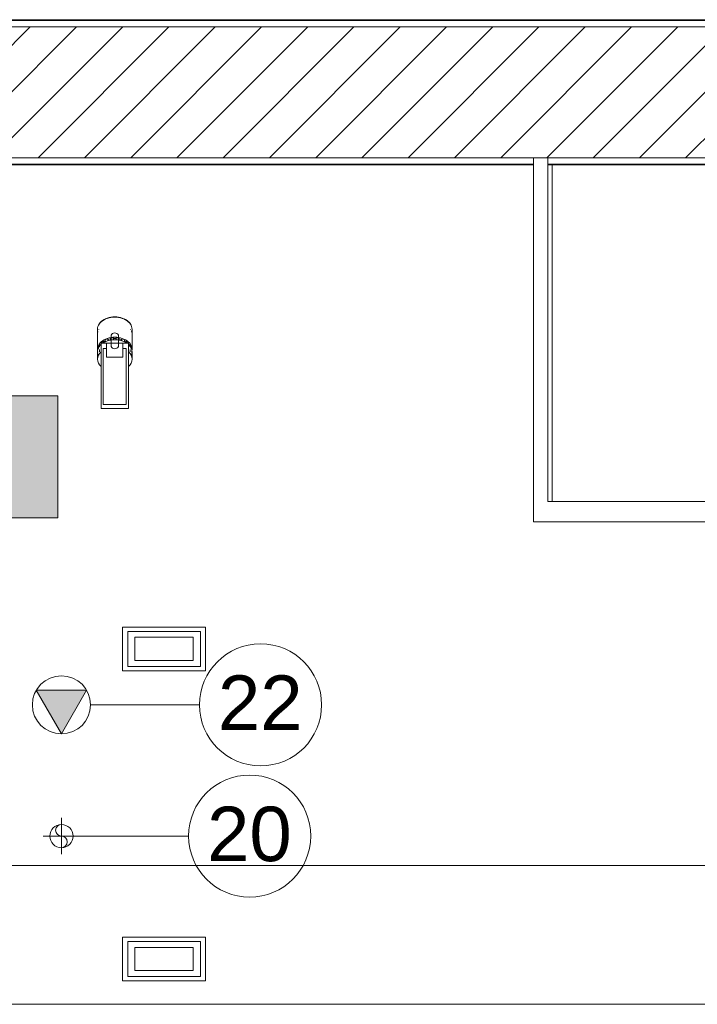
# Model space of a CAD drawing. Header units: metres. Extents: x 3 to 43.5, y -74 to -48.5.
# Tile 15 of 209: x 9.2 to 11.5, y -54 to -50.6. Entities that reach past the tile are written whole.
import ezdxf

# ---------------------------------------------------------------- set-up
doc = ezdxf.new("R2010")
doc.units = ezdxf.units.M
doc.linetypes.add('Oculto 1_5', pattern=[0.0022, 0.0015, -0.0007])
for name, color, linetype, lineweight, true_color in [('1PAV - FRIG_dwg', 7, 'Continuous', 18, 0x767676), ('M-EQPM-IDEN', 1, 'Continuous', 9, 0xff0000), ('M-MNTG-IDEN', 1, 'Continuous', 9, 0xff0000), ('TUB_FRIGO', 30, 'Continuous', 18, 0xff7f00)]:
    doc.layers.add(name, color=color, linetype=linetype, lineweight=lineweight, true_color=true_color)
for name, color, linetype, lineweight in [('A-CLNG', 7, 'Continuous', 18), ('A-GENM', 7, 'Continuous', 18), ('A-WALL', 7, 'Continuous', 18), ('A-WALL-PATT', 7, 'Continuous', 18), ('E-LITE-EQPM', 7, 'Continuous', 18), ('G-ANNO-SYMB', 7, 'Continuous', 9), ('I-WALL', 7, 'Continuous', 18), ('M-MNTG', 7, 'Continuous', 18)]:
    doc.layers.add(name, color=color, linetype=linetype, lineweight=lineweight)
doc.styles.add('Arial_1', font='arial.ttf', dxfattribs={"height": 0.1875})
pattern_1 = [(50, (21.555, -62.9), (0.546555, -0.047815), [0.05715, -0.62865]), (355, (21.555, -62.9), (-0.105728, 0.573166), [0.04572, -0.50292]), (100.451, (21.601, -62.904), (0.440828, 0.525349), [0.04857, -0.53427]), (46.184, (21.555, -62.748), (0.813237, -0.12613), [0.08573, -0.94298]), (96.636, (21.623, -62.758), (0.712212, 0.742287), [0.07286, -0.80141]), (351.184, (21.555, -62.748), (0.712217, 0.742274), [0.06858, -0.75438]), (21, (21.631, -62.786), (0.454846, -0.306795), [0.05715, -0.62865]), (326, (21.631, -62.786), (0.185405, 0.55256), [0.04572, -0.50292]), (71.451, (21.669, -62.811), (0.640251, 0.245763), [0.04857, -0.53427]), (37.5, (21.555, -62.9), (0.009261, 0.2536672), [0.02515, -0.47168, 0.02515, -0.48539, -0.50482]), (37.5, (21.555, -62.9), (0.009261, 0.2536672), [-1.007, 0.02515, -0.47968]), (7.5, (21.555, -62.9), (0.2004558, 0.300546), [0.02515, -0.26594, 0.02515, -0.46025, -0.1924]), (7.5, (21.555, -62.9), (0.2004558, 0.300546), [-0.77648, 0.02515, -0.16726]), (327.5, (21.385, -62.9), (0.4067682, -0.0171882), [0.02515, -0.16535, 0.02515, -0.56921, -0.78867]), (327.5, (21.385, -62.9), (0.4067682, -0.0171882), [-0.78486, 0.02515, -0.76352]), (317.5, (21.309, -62.9), (0.444383, 0.0762794), [0.02515, -0.2225, 0.02515, -0.36957, -0.56007]), (317.5, (21.309, -62.9), (0.444383, 0.0762794), [-0.64237, 0.02515, -0.53492])]

# ---------------------------------------------------------------- blocks, each defined once
blk = doc.blocks.new('63_PHILIPS_StyliD Fresh Food_ST750T FMT CH - ST750T 1xLED26S_CRW NB-V57-1PAV - FRIGORÍFICA')
at = {"layer": 'A-GENM', "color": 253, "true_color": 0xaaaaaa}
for p, q in [((0.1125, 0.047), (-0.1125, 0.047)), ((-0.1125, 0.047), (-0.1125, -0.047)), ((0.1125, 0.047), (-0.1125, 0.047)), ((-0.1125, 0.047), (-0.1125, -0.047)), ((-0.0995, 0.0395), (0.094, 0.0395)), ((-0.0995, -0.0395), (-0.0995, 0.0395)), ((-0.0995, 0.0395), (0.094, 0.0395)), ((-0.0995, -0.0395), (-0.0995, 0.0395)), ((0.0818, 0.0595), (0.057, 0.0595)), ((0.0818, 0.0595), (0.057, 0.0595)), ((0.0903, 0.0525), (0.0818, 0.0525)), ((0.0903, 0.0525), (0.0818, 0.0525)), ((0.1595, 0.0595), (0.0903, 0.0595)), ((0.1595, 0.0595), (0.0903, 0.0595)), ((0.0938, 0.0573), (0.0921, 0.0573)), ((0.0938, 0.0573), (0.0921, 0.0573)), ((0.0938, 0.0573), (0.0937, 0.0562)), ((0.0938, 0.0573), (0.0937, 0.0562)), ((0.094, 0.0395), (0.094, 0.028)), ((0.094, 0.0395), (0.094, 0.028)), ((0.1008, 0.0556), (0.0947, 0.0556)), ((0.1008, 0.0556), (0.0947, 0.0556)), ((0.1075, 0.0522), (0.0997, 0.0522)), ((0.1075, 0.0522), (0.0997, 0.0522)), ((0.1064, 0.0489), (0.1046, 0.0489)), ((0.1064, 0.0489), (0.1046, 0.0489)), ((0.1075, 0.0522), (0.1064, 0.0489)), ((0.1075, 0.0522), (0.1064, 0.0489)), ((0.1136, 0.0472), (0.1071, 0.0472)), ((0.1136, 0.0472), (0.1071, 0.0472)), ((0.1125, 0.028), (0.1125, 0.047)), ((0.1125, 0.028), (0.1125, 0.047)), ((0.119, 0.0407), (0.1125, 0.0407)), ((0.119, 0.0407), (0.1125, 0.0407)), ((0.1172, 0.0381), (0.1127, 0.0381)), ((0.1172, 0.0381), (0.1127, 0.0381)), ((0.119, 0.0407), (0.1172, 0.0381)), ((0.119, 0.0407), (0.1172, 0.0381)), ((0.1595, 0.0545), (0.1581, 0.0545)), ((0.1595, 0.0545), (0.1581, 0.0545)), ((0.1603, 0.0595), (0.1595, 0.0595)), ((0.1603, 0.0595), (0.1595, 0.0595)), ((0.064, -0.028), (0.064, 0.028)), ((0.064, 0.028), (0.094, 0.028)), ((0.064, -0.028), (0.064, 0.028)), ((0.064, 0.028), (0.094, 0.028)), ((0.094, 0.028), (0.1125, 0.028)), ((0.094, 0.028), (0.1125, 0.028)), ((0.1005, 0.0125), (0.1395, 0.0125)), ((0.1005, 0.0125), (0.1395, 0.0125)), ((0.1125, 0.028), (0.1125, -0.028)), ((0.1125, 0.028), (0.1125, -0.028)), ((0.1236, 0.033), (0.1156, 0.033)), ((0.1236, 0.033), (0.1156, 0.033)), ((0.1271, 0.0243), (0.1199, 0.0243)), ((0.1271, 0.0243), (0.1199, 0.0243)), ((0.1248, 0.0228), (0.1202, 0.0228)), ((0.1248, 0.0228), (0.1202, 0.0228)), ((0.1296, 0.0149), (0.1214, 0.0149)), ((0.1296, 0.0149), (0.1214, 0.0149)), ((0.1308, 0.005), (0.123, 0.005)), ((0.1308, 0.005), (0.123, 0.005)), ((0.1282, 0.0047), (0.1231, 0.0047)), ((0.1282, 0.0047), (0.1231, 0.0047)), ((0.1271, 0.0243), (0.1248, 0.0228)), ((0.1271, 0.0243), (0.1248, 0.0228)), ((0.1308, 0.005), (0.1282, 0.0047)), ((0.1308, 0.005), (0.1282, 0.0047)), ((0.094, -0.028), (0.064, -0.028)), ((0.094, -0.028), (0.064, -0.028)), ((0.1125, -0.028), (0.094, -0.028)), ((0.094, -0.028), (0.094, -0.0395)), ((0.1125, -0.028), (0.094, -0.028)), ((0.094, -0.028), (0.094, -0.0395)), ((0.1395, -0.0125), (0.1005, -0.0125)), ((0.1395, -0.0125), (0.1005, -0.0125)), ((0.1125, -0.047), (0.1125, -0.028)), ((0.1125, -0.047), (0.1125, -0.028)), ((0.1236, -0.033), (0.1156, -0.033)), ((0.1236, -0.033), (0.1156, -0.033)), ((0.1271, -0.0243), (0.1199, -0.0243)), ((0.1271, -0.0243), (0.1199, -0.0243)), ((0.1248, -0.0228), (0.1202, -0.0228)), ((0.1248, -0.0228), (0.1202, -0.0228)), ((0.1296, -0.0149), (0.1214, -0.0149)), ((0.1296, -0.0149), (0.1214, -0.0149)), ((0.1308, -0.005), (0.123, -0.005)), ((0.1308, -0.005), (0.123, -0.005)), ((0.1282, -0.0047), (0.1231, -0.0047)), ((0.1282, -0.0047), (0.1231, -0.0047)), ((0.1248, -0.0228), (0.1271, -0.0243)), ((0.1248, -0.0228), (0.1271, -0.0243)), ((0.1282, -0.0047), (0.1308, -0.005)), ((0.1282, -0.0047), (0.1308, -0.005)), ((-0.1125, -0.047), (0.1125, -0.047)), ((-0.1125, -0.047), (0.1125, -0.047)), ((0.094, -0.0395), (-0.0995, -0.0395)), ((0.094, -0.0395), (-0.0995, -0.0395)), ((0.057, -0.0595), (0.0818, -0.0595)), ((0.057, -0.0595), (0.0818, -0.0595)), ((0.0818, -0.0525), (0.0903, -0.0525)), ((0.0818, -0.0525), (0.0903, -0.0525)), ((0.0903, -0.0595), (0.1595, -0.0595)), ((0.0903, -0.0595), (0.1595, -0.0595)), ((0.0938, -0.0573), (0.0921, -0.0573)), ((0.0938, -0.0573), (0.0921, -0.0573)), ((0.0937, -0.0562), (0.0938, -0.0573)), ((0.0937, -0.0562), (0.0938, -0.0573)), ((0.1008, -0.0556), (0.0947, -0.0556)), ((0.1008, -0.0556), (0.0947, -0.0556)), ((0.1075, -0.0522), (0.0997, -0.0522)), ((0.1075, -0.0522), (0.0997, -0.0522)), ((0.1064, -0.0489), (0.1046, -0.0489)), ((0.1064, -0.0489), (0.1046, -0.0489)), ((0.1064, -0.0489), (0.1075, -0.0522)), ((0.1064, -0.0489), (0.1075, -0.0522)), ((0.1136, -0.0472), (0.1071, -0.0472)), ((0.1136, -0.0472), (0.1071, -0.0472)), ((0.119, -0.0407), (0.1125, -0.0407)), ((0.119, -0.0407), (0.1125, -0.0407)), ((0.1172, -0.0381), (0.1127, -0.0381)), ((0.1172, -0.0381), (0.1127, -0.0381)), ((0.1172, -0.0381), (0.119, -0.0407)), ((0.1172, -0.0381), (0.119, -0.0407)), ((0.1581, -0.0545), (0.1595, -0.0545)), ((0.1581, -0.0545), (0.1595, -0.0545)), ((0.1595, -0.0595), (0.1603, -0.0595)), ((0.1595, -0.0595), (0.1603, -0.0595))]:
    blk.add_line(p, q, dxfattribs=at)
for centre, start, end in [((0.1063, 0), 114.7615, 245.2385), ((0.1063, 0), 114.7615, 245.2385), ((0.1337, 0), 294.7615, 65.2385), ((0.1337, 0), 294.7615, 65.2385)]:
    blk.add_arc(centre, 0.0138, start, end, dxfattribs=at)
for centre, major_axis, start_param, end_param in [((0.057, 0), (0, 0.0595), 5.628777, 6.937594), ((0.057, 0), (0, 0.0595), 5.628777, 6.937594), ((0.0818, 0), (0, 0.0595), 5.628777, 6.507585), ((0.0818, 0), (0, 0.0595), 5.628777, 6.507585), ((0.0903, 0), (0, 0.0595), 4.712389, 6.507585), ((0.0903, 0), (0, 0.0595), 4.712389, 6.507585), ((0.0903, 0), (0, 0.0576), 6.195919, 6.241822), ((0.0903, 0), (0, 0.0576), 6.195919, 6.241822), ((0.0903, 0), (0, 0.0576), 5.846853, 6.021386), ((0.0903, 0), (0, 0.0576), 5.846853, 6.021386), ((0.0903, 0), (0, 0.0539), 5.778352, 5.846853), ((0.0903, 0), (0, 0.0539), 5.778352, 5.846853), ((0.0818, 0), (0, 0.0595), 4.712389, 5.436983), ((0.0818, 0), (0, 0.0595), 4.712389, 5.436983), ((0.0903, 0), (0, 0.0576), 5.497787, 5.67232), ((0.0903, 0), (0, 0.0576), 5.497787, 5.67232), ((0.0903, 0), (0, 0.0539), 5.38582, 5.497787), ((0.0903, 0), (0, 0.0539), 5.38582, 5.497787), ((0.1595, 0), (0, 0.0595), 4.712389, 6.507585), ((0.1595, 0), (0, 0.0595), 4.712389, 6.507585), ((0.1595, 0), (0, 0.0595), 4.712389, 6.507585), ((0.1595, 0), (0, 0.0595), 4.712389, 6.507585), ((0.1603, 0), (0, 0.0595), 4.712389, 6.507585), ((0.1603, 0), (0, 0.0595), 4.712389, 6.507585), ((0.0903, 0), (0, 0.0576), 5.148721, 5.323254), ((0.0903, 0), (0, 0.0576), 5.148721, 5.323254), ((0.0903, 0), (0, 0.0539), 4.992593, 5.148721), ((0.0903, 0), (0, 0.0539), 4.992593, 5.148721), ((0.0903, 0), (0, 0.0539), 4.625123, 4.799655), ((0.0903, 0), (0, 0.0539), 4.625123, 4.799655), ((0.0903, 0), (0, 0.0576), 4.799655, 4.974188), ((0.0903, 0), (0, 0.0576), 4.799655, 4.974188), ((0.0903, 0), (0, 0.0595), 2.917193, 4.712389), ((0.0903, 0), (0, 0.0595), 2.917193, 4.712389), ((0.0818, 0), (0, 0.0595), 3.987795, 4.712389), ((0.0818, 0), (0, 0.0595), 3.987795, 4.712389), ((0.0903, 0), (0, 0.0539), 3.926991, 4.052493), ((0.0903, 0), (0, 0.0539), 3.926991, 4.052493), ((0.0903, 0), (0, 0.0576), 4.101524, 4.276057), ((0.0903, 0), (0, 0.0576), 4.101524, 4.276057), ((0.0903, 0), (0, 0.0539), 4.276057, 4.432185), ((0.0903, 0), (0, 0.0539), 4.276057, 4.432185), ((0.0903, 0), (0, 0.0576), 4.45059, 4.625123), ((0.0903, 0), (0, 0.0576), 4.45059, 4.625123), ((0.1595, 0), (0, 0.0595), 2.917193, 4.712389), ((0.1595, 0), (0, 0.0595), 2.917193, 4.712389), ((0.1595, 0), (0, 0.0595), 2.917193, 4.712389), ((0.1595, 0), (0, 0.0595), 2.917193, 4.712389), ((0.1603, 0), (0, 0.0595), 2.917193, 4.712389), ((0.1603, 0), (0, 0.0595), 2.917193, 4.712389), ((0.057, 0), (0, 0.0595), 2.487184, 3.796001), ((0.057, 0), (0, 0.0595), 2.487184, 3.796001), ((0.0818, 0), (0, 0.0595), 2.917193, 3.796001), ((0.0818, 0), (0, 0.0595), 2.917193, 3.796001), ((0.0903, 0), (0, 0.0576), 3.182956, 3.228859), ((0.0903, 0), (0, 0.0576), 3.182956, 3.228859), ((0.0903, 0), (0, 0.0576), 3.403392, 3.577925), ((0.0903, 0), (0, 0.0576), 3.403392, 3.577925), ((0.0903, 0), (0, 0.0539), 3.577925, 3.646426), ((0.0903, 0), (0, 0.0539), 3.577925, 3.646426), ((0.0903, 0), (0, 0.0576), 3.752458, 3.926991), ((0.0903, 0), (0, 0.0576), 3.752458, 3.926991)]:
    blk.add_ellipse(centre, major_axis=major_axis, ratio=0.707107, start_param=start_param, end_param=end_param, dxfattribs=at)
blk = doc.blocks.new('Light_-_LED_Recessed_fixture_-_Double_19510 - Light_-_LED_Recessed_fixture_-_Double_19510-V143-1PAV - FRIGORÍFICA')
at = {"layer": 'E-LITE-EQPM', "color": 253, "true_color": 0xaaaaaa}
for p, q in [((-0.1425, 0.075), (-0.1425, -0.075)), ((0.1425, 0.075), (-0.1425, 0.075)), ((-0.1425, 0.075), (-0.1425, -0.075)), ((0.1425, 0.075), (-0.1425, 0.075)), ((0.1425, -0.075), (0.1425, 0.075)), ((0.1425, -0.075), (0.1425, 0.075)), ((0.125, 0.06), (-0.125, 0.06)), ((-0.125, 0.06), (-0.125, -0.06)), ((0.125, 0.06), (-0.125, 0.06)), ((-0.125, 0.06), (-0.125, -0.06)), ((0.1, 0.04), (-0.1, 0.04)), ((-0.1, 0.04), (-0.1, -0.04)), ((0.1, 0.04), (-0.1, 0.04)), ((-0.1, 0.04), (-0.1, -0.04)), ((0.1, -0.04), (0.1, 0.04)), ((0.1, -0.04), (0.1, 0.04)), ((0.125, -0.06), (0.125, 0.06)), ((0.125, -0.06), (0.125, 0.06)), ((-0.125, -0.06), (0.125, -0.06)), ((-0.125, -0.06), (0.125, -0.06)), ((-0.1, -0.04), (0.1, -0.04)), ((-0.1, -0.04), (0.1, -0.04)), ((-0.1425, -0.075), (0.1425, -0.075)), ((-0.1425, -0.075), (0.1425, -0.075))]:
    blk.add_line(p, q, dxfattribs=at)
blk = doc.blocks.new('Light_-_LED_Recessed_fixture_-_Double_19510 - Light_-_LED_Recessed_fixture_-_Double_19510-V144-1PAV - FRIGORÍFICA')
at = {"layer": 'E-LITE-EQPM', "color": 253, "true_color": 0xaaaaaa}
for p, q in [((-0.1425, 0.075), (-0.1425, -0.075)), ((0.1425, 0.075), (-0.1425, 0.075)), ((-0.1425, 0.075), (-0.1425, -0.075)), ((0.1425, 0.075), (-0.1425, 0.075)), ((0.1425, -0.075), (0.1425, 0.075)), ((0.1425, -0.075), (0.1425, 0.075)), ((0.125, 0.06), (-0.125, 0.06)), ((-0.125, 0.06), (-0.125, -0.06)), ((0.125, 0.06), (-0.125, 0.06)), ((-0.125, 0.06), (-0.125, -0.06)), ((0.1, 0.04), (-0.1, 0.04)), ((-0.1, 0.04), (-0.1, -0.04)), ((0.1, 0.04), (-0.1, 0.04)), ((-0.1, 0.04), (-0.1, -0.04)), ((0.1, -0.04), (0.1, 0.04)), ((0.1, -0.04), (0.1, 0.04)), ((0.125, -0.06), (0.125, 0.06)), ((0.125, -0.06), (0.125, 0.06)), ((-0.125, -0.06), (0.125, -0.06)), ((-0.125, -0.06), (0.125, -0.06)), ((-0.1, -0.04), (0.1, -0.04)), ((-0.1, -0.04), (0.1, -0.04)), ((-0.1425, -0.075), (0.1425, -0.075)), ((-0.1425, -0.075), (0.1425, -0.075))]:
    blk.add_line(p, q, dxfattribs=at)
blk = doc.blocks.new('4 GRE - ESCOLA DE CINEMA E AUDIOVISUAL CINE REX R07_rvt-1-1PAV - FRIGORÍFICA')
at = {"layer": 'A-WALL-PATT', "true_color": 0xd4d4d4}
h = blk.add_hatch(dxfattribs=at)
h.set_pattern_fill('FP_1', color=254, style=0, pattern_type=2)
h.set_pattern_definition(pattern_1)
h.paths.add_polyline_path([(11.8648, -50.574), (11.8673, -50.574), (11.8673, -50.5715), (5.0212, -50.5715), (5.0212, -50.574), (10.7644, -50.574)])
h = blk.add_hatch(dxfattribs=at)
h.set_pattern_fill('FP_1', color=254, style=0, pattern_type=2)
h.set_pattern_definition(pattern_1)
h.paths.add_polyline_path([(11.8673, -51.0715), (11.867, -51.0111), (11.8648, -51.0111), (11.8648, -51.069), (10.979, -51.069), (10.979, -51.0715)])
h.paths.add_polyline_path([(10.7644, -51.0715), (10.929, -51.0715), (10.929, -51.069), (5.7173, -51.069), (5.7173, -51.0715), (10.1099, -51.0715)])
h.paths.add_polyline_path([(11.8654, -50.7111), (11.8673, -50.7111), (11.8673, -50.574), (11.8648, -50.574), (11.8648, -50.7111)])
h = blk.add_hatch(dxfattribs=at)
h.set_pattern_fill('FP_2', color=254, style=0, pattern_type=2)
h.set_pattern_definition([(45, (21.555, -62.9), (-0.0795495, 0.0795495), [])])
h.paths.add_polyline_path([(10.979, -51.0465), (11.8423, -51.0465), (11.8423, -51.0111), (11.7396, -51.0111), (11.7396, -50.7111), (11.8423, -50.7111), (11.8423, -50.5965), (5.4937, -50.5965), (5.4937, -51.0465), (5.5173, -51.0465), (5.5173, -51.0455), (5.7173, -51.0455), (5.7173, -51.0465), (10.929, -51.0465)])
at = {"layer": 'A-CLNG', "color": 253, "true_color": 0xaaaaaa}
blk.add_line((10.994, -52.229), (10.994, -51.0715), dxfattribs=at)
at = {"layer": 'A-WALL', "color": 253, "true_color": 0xaaaaaa}
for p, q in [((11.8673, -50.5715), (5.5187, -50.5715)), ((11.8648, -50.574), (5.5187, -50.574)), ((11.8423, -50.5965), (5.5187, -50.5965)), ((10.929, -51.0465), (5.7173, -51.0465)), ((10.979, -51.0465), (10.929, -51.0465)), ((10.929, -51.0465), (10.979, -51.0465)), ((10.929, -51.0465), (10.929, -51.069)), ((11.8423, -51.0465), (10.979, -51.0465)), ((10.979, -51.0465), (10.979, -51.069)), ((10.929, -51.069), (5.7173, -51.069)), ((5.7173, -51.0715), (10.929, -51.0715)), ((10.929, -51.069), (10.929, -51.0715)), ((11.8648, -51.069), (10.979, -51.069)), ((10.979, -51.069), (10.979, -51.0715)), ((10.979, -51.0715), (11.8673, -51.0715))]:
    blk.add_line(p, q, dxfattribs=at)
at = {"layer": 'I-WALL', "color": 253, "true_color": 0xaaaaaa}
for p, q in [((10.929, -51.0715), (10.929, -52.229)), ((10.979, -52.229), (10.979, -51.0715)), ((10.929, -52.229), (10.929, -52.299)), ((19.3185, -52.229), (10.979, -52.229)), ((10.929, -52.299), (19.3185, -52.299))]:
    blk.add_line(p, q, dxfattribs=at)
at = {"layer": 'E-LITE-EQPM', "color": 253, "lineweight": 18, "true_color": 0xaaaaaa}
for name, p, rotation in [('63_PHILIPS_StyliD Fresh Food_ST750T FMT CH - ST750T 1xLED26S_CRW NB-V57-1PAV - FRIGORÍFICA', (9.489, -51.7965), 90.00000000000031), ('Light_-_LED_Recessed_fixture_-_Double_19510 - Light_-_LED_Recessed_fixture_-_Double_19510-V143-1PAV - FRIGORÍFICA', (9.6585, -52.7365), 180), ('Light_-_LED_Recessed_fixture_-_Double_19510 - Light_-_LED_Recessed_fixture_-_Double_19510-V144-1PAV - FRIGORÍFICA', (9.6585, -53.8035), 180)]:
    blk.add_blockref(name, p, dxfattribs=dict(at, rotation=rotation))
blk = doc.blocks.new('Ponto de força - PONTO DE FORÇA - EQUIPAMENTO-877186-1PAV - FRIGORÍFICA')
at = {"layer": 'M-MNTG', "linetype": 'Oculto 1_5', "true_color": 0xff0000}
blk.add_hatch(color=1, dxfattribs=at).paths.add_polyline_path([(0, -0.1), (0.0866, 0.05), (-0.0866, 0.05), (-0.082, 0.0421)])
at = {"layer": 'M-MNTG'}
for p, q in [((0.0866, 0.05), (-0.0866, 0.05)), ((-0.0866, 0.05), (0, -0.1)), ((0, -0.1), (0.0866, 0.05))]:
    blk.add_line(p, q, dxfattribs=at)
blk.add_circle((0, 0), 0.1, dxfattribs=at)
blk = doc.blocks.new('Ponto de dreno - PONTO DE DRENO-878181-1PAV - FRIGORÍFICA')
at = {"layer": 'M-MNTG'}
for p, q in [((0, -0.0625), (0, 0.0625)), ((-0.0625, 0), (0.0625, 0)), ((0, 0.02), (0, 0))]:
    blk.add_line(p, q, dxfattribs=at)
blk.add_circle((0, 0), 0.04, dxfattribs=at)
for centre, start, end in [((0, 0.02), 90, 270), ((0, -0.02), 270, 90)]:
    blk.add_arc(centre, 0.02, start, end, dxfattribs=at)
blk = doc.blocks.new('1PAV - FRIG_dwg-1115125-1PAV - FRIGORÍFICA')
at = {"layer": 'TUB_FRIGO', "flags": 128}
blk.add_lwpolyline([(-12.6858, 9.2642), (-12.6858, 8.9406), (-6.0621, 8.9406)], dxfattribs=at)
blk = doc.blocks.new('M_Identificador de auxiliar MEP_BTS - Em caixas-891259-1PAV - FRIGORÍFICA')
at = {"layer": 'M-MNTG-IDEN'}
blk.add_circle((0, 0), 0.0028, dxfattribs=at)
for start, end in [(360, 180), (180, 360)]:
    blk.add_arc((0, 0), 0.0028, start, end, dxfattribs=at)
blk = doc.blocks.new('M_Identificador de equipamento mecânico_BTS - Em caixas-817025-1PAV - FRIGORÍFICA')
at = {"layer": 'M-EQPM-IDEN', "true_color": 0xf5f5f5}
blk.add_hatch(color=7, dxfattribs=at).paths.add_polyline_path([(0.01, 0.0028), (0.01, -0.0028), (-0.01, -0.0028), (-0.01, 0.0028)])
at = {"layer": 'M-EQPM-IDEN'}
for p, q in [((0.01, 0.0028), (-0.01, 0.0028)), ((-0.01, 0.0028), (-0.01, -0.0028)), ((-0.01, 0.0028), (0.01, 0.0028)), ((-0.01, -0.0028), (-0.01, 0.0028)), ((0.01, -0.0028), (0.01, 0.0028)), ((0.01, 0.0028), (0.01, -0.0028)), ((-0.01, -0.0028), (0.01, -0.0028)), ((0.01, -0.0028), (-0.01, -0.0028))]:
    blk.add_line(p, q, dxfattribs=at)

msp = doc.modelspace()

# ---------------------------------------------------------------- linework, layer by layer
at = {"layer": 'G-ANNO-SYMB'}
msp.add_line((4.1178, -53.482), (40.778, -53.482), dxfattribs=at)
at = {"layer": 'M-MNTG-IDEN'}
for p, q in [((9.4055, -52.929), (9.7805, -52.929)), ((9.368, -53.3805), (9.743, -53.3805))]:
    msp.add_line(p, q, dxfattribs=at)

# ---------------------------------------------------------------- block references
at = {"lineweight": 5}
msp.add_blockref('4 GRE - ESCOLA DE CINEMA E AUDIOVISUAL CINE REX R07_rvt-1-1PAV - FRIGORÍFICA', (0, 0), dxfattribs=at)
at = {"layer": '1PAV - FRIG_dwg', "color": 7}
msp.add_blockref('1PAV - FRIG_dwg-1115125-1PAV - FRIGORÍFICA', (21.555, -62.9), dxfattribs=at)
at = {"layer": 'M-EQPM-IDEN', "xscale": 74.99999999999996, "yscale": 74.99999999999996, "zscale": 74.99999999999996}
msp.add_blockref('M_Identificador de equipamento mecânico_BTS - Em caixas-817025-1PAV - FRIGORÍFICA', (8.5434, -52.0759), dxfattribs=at)
at = {"layer": 'M-MNTG'}
for name, p in [('Ponto de força - PONTO DE FORÇA - EQUIPAMENTO-877186-1PAV - FRIGORÍFICA', (9.3055, -52.929)), ('Ponto de dreno - PONTO DE DRENO-878181-1PAV - FRIGORÍFICA', (9.3055, -53.3805))]:
    msp.add_blockref(name, p, dxfattribs=at)
at = {"layer": 'M-MNTG-IDEN', "xscale": 74.99999999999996, "yscale": 74.99999999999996, "zscale": 74.99999999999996}
for p in [(9.9905, -52.929), (9.953, -53.3805)]:
    msp.add_blockref('M_Identificador de auxiliar MEP_BTS - Em caixas-891259-1PAV - FRIGORÍFICA', p, dxfattribs=at)

# ---------------------------------------------------------------- texts
at = {"layer": 'M-MNTG-IDEN', "color": 7, "char_height": 0.1875, "width": 0.348734, "attachment_point": 1, "style": 'Arial_1'}
for s, insert in [('22', (9.8439, -52.8278)), ('20', (9.8064, -53.2793))]:
    msp.add_mtext(s, dxfattribs=dict(at, insert=insert))

doc.saveas('drawing.dxf')
